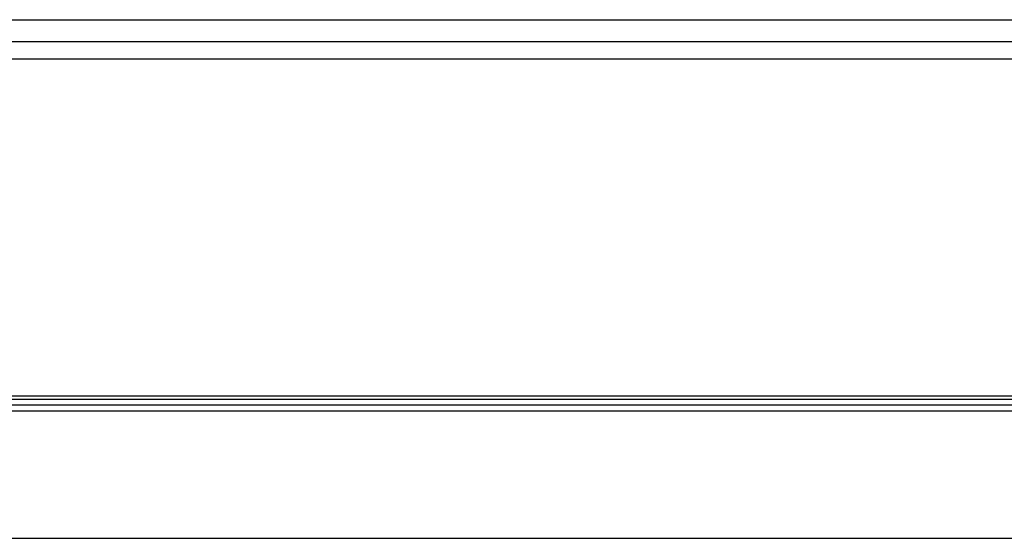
# Model space of a CAD drawing. Header units: millimetres. Extents: x 158 to 846, y 86 to 749.
# Tile 6 of 95: x 206 to 217, y 98 to 104. Entities that reach past the tile are written whole.
import ezdxf

# ---------------------------------------------------------------- set-up
doc = ezdxf.new("R2010")
doc.units = ezdxf.units.MM
doc.layers.add('1', color=7, linetype='CONTINUOUS', true_color=0xffffff)

msp = doc.modelspace()

# ---------------------------------------------------------------- linework, layer by layer
at = {"layer": '1', "color": 252, "linetype": 'Continuous'}
for p, q in [((175.177, 104.133), (247.157, 104.133)), ((233.037, 103.681), (189.297, 103.681)), ((191.141, 99.839), (231.192, 99.839)), ((231.087, 99.662), (191.247, 99.662)), ((191.547, 98.212), (230.787, 98.212))]:
    msp.add_line(p, q, dxfattribs=at)
at = {"layer": '1', "color": 7, "linetype": 'Continuous'}
for p, q in [((189.297, 103.883), (233.037, 103.883)), ((191.238, 99.8), (231.095, 99.8)), ((231.087, 99.731), (191.247, 99.731))]:
    msp.add_line(p, q, dxfattribs=at)

doc.saveas('drawing.dxf')
